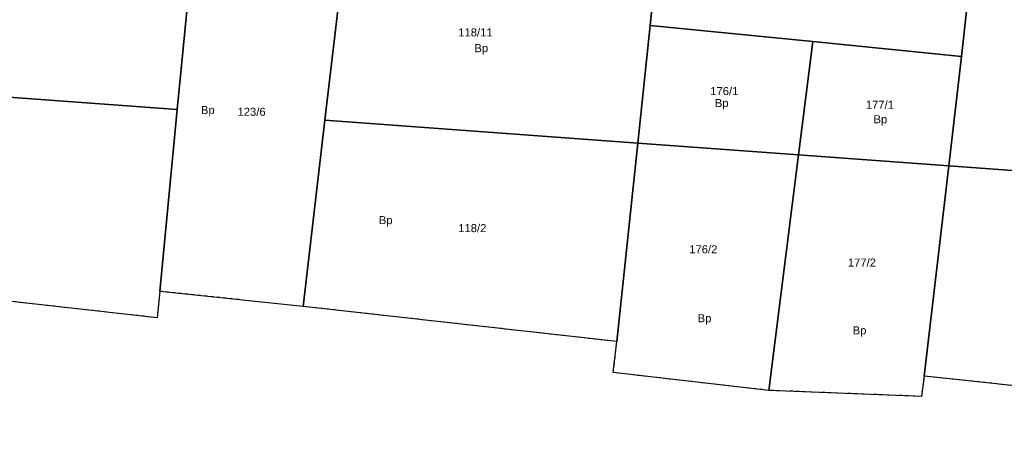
# Model space of a CAD drawing. Header units: metres. Extents: x 6603615 to 6604581, y 5739741 to 5740610.
# Tile 5 of 14: x 6603964 to 6604117, y 5739753 to 5739821. Entities that reach past the tile are written whole.
import ezdxf
from ezdxf.enums import TextEntityAlignment as Align

# ---------------------------------------------------------------- set-up
doc = ezdxf.new("R2010")
doc.units = ezdxf.units.M
doc.linetypes.add('PRZER1-1', pattern=[1, 0.5, -0.5])
doc.layers.add('_działki', color=3, linetype='Continuous', lineweight=40)
for name, color, linetype, lineweight, true_color in [('GESDZI', 7, 'Continuous', 18, 0x008000), ('GESDZI_O', 7, 'Continuous', 18, 0x008000), ('GESUZY', 7, 'Continuous', 18, 0x008000), ('GESUZY_O', 7, 'Continuous', 18, 0x008000)]:
    doc.layers.add(name, color=color, linetype=linetype, lineweight=lineweight, true_color=true_color)
doc.styles.add('Arial', font='arial.ttf')

# ---------------------------------------------------------------- blocks, each defined once
blk = doc.blocks.new('A$C8469fa7e')
at = {"layer": 'GESDZI', "color": 3, "linetype": 'Continuous', "lineweight": 30}
for points in [[(6603988.25, 5739806.65), (6603916.15, 5739811.92), (6603918.22, 5739833.21), (6603918.87, 5739840.43), (6603991.05, 5739835.63)], [(6604007.78, 5739776.06), (6603985.53, 5739778.39), (6603988.25, 5739806.65), (6603991.05, 5739835.63), (6604014.55, 5739834.06), (6604013.43, 5739824.3), (6604011.16, 5739804.97)], [(6604011.16, 5739804.97), (6604013.43, 5739824.3), (6604014.55, 5739834.06), (6604062.77, 5739830.84), (6604061.66, 5739819.7), (6604059.73, 5739801.43)], [(6604086.88, 5739817.18), (6604061.66, 5739819.7), (6604062.77, 5739830.84), (6604111.39, 5739827.61), (6604109.98, 5739814.88)], [(6604148.92, 5739794.91), (6604107.99, 5739797.9), (6604109.98, 5739814.88), (6604111.39, 5739827.61), (6604128.92, 5739826.44), (6604151.94, 5739824.9)], [(6604061.66, 5739819.7), (6604086.88, 5739817.18), (6604084.66, 5739799.61), (6604059.73, 5739801.43)], [(6604084.66, 5739799.61), (6604086.88, 5739817.18), (6604109.98, 5739814.88), (6604107.99, 5739797.9)], [(6603916.15, 5739811.92), (6603988.25, 5739806.65), (6603985.53, 5739778.39), (6603985.11, 5739774.29), (6603913.61, 5739782.31), (6603913.67, 5739786.07)], [(6604007.78, 5739776.06), (6604011.16, 5739804.97), (6604059.73, 5739801.43), (6604056.49, 5739770.59)], [(6604059.73, 5739801.43), (6604084.66, 5739799.61), (6604080.06, 5739763.01), (6604055.92, 5739765.77), (6604056.49, 5739770.59)], [(6604080.06, 5739763.01), (6604084.66, 5739799.61), (6604107.99, 5739797.9), (6604104.16, 5739765.22), (6604103.76, 5739762.08)], [(6604107.99, 5739797.9), (6604148.92, 5739794.91), (6604145.49, 5739760.84), (6604104.16, 5739765.22)]]:
    blk.add_lwpolyline(points, close=True, dxfattribs=at)
at = {"layer": 'GESUZY', "color": 3, "linetype": 'PRZER1-1', "lineweight": 30}
blk.add_lwpolyline([(6604198.35, 5739753.08), (6604157.55, 5739757.26), (6604145.49, 5739760.84), (6604104.16, 5739765.22), (6604103.76, 5739762.08), (6604080.06, 5739763.01), (6604055.92, 5739765.77), (6604056.49, 5739770.59), (6604007.78, 5739776.06), (6603985.53, 5739778.39), (6603985.11, 5739774.29), (6603913.61, 5739782.31)], dxfattribs=at)
at = {"layer": 'GESDZI_O', "color": 3, "linetype": 'Continuous', "lineweight": 30, "style": 'Arial'}
for s, p in [('118/11', (6604034.53, 5739817.99)), ('176/1', (6604073.16, 5739808.88)), ('177/1', (6604097.31, 5739806.76)), ('123/6', (6603999.78, 5739805.66)), ('118/2', (6604034.04, 5739787.59)), ('176/2', (6604069.9, 5739784.3)), ('177/2', (6604094.52, 5739782.24))]:
    blk.add_text(s, height=1.25, rotation=360, dxfattribs=at).set_placement(p, align=Align.CENTER)
at = {"layer": 'GESUZY_O', "color": 3, "linetype": 'Continuous', "lineweight": 30, "style": 'Arial'}
for p in [(6604035.43, 5739815.54), (6604072.75, 5739807.02), (6603992.98, 5739805.93), (6604097.39, 5739804.5), (6604020.6, 5739788.83), (6604070.09, 5739773.59), (6604094.15, 5739771.71)]:
    blk.add_text('Bp', height=1.25, rotation=360, dxfattribs=at).set_placement(p, align=Align.CENTER)

msp = doc.modelspace()

# ---------------------------------------------------------------- block references
at = {"layer": '_działki', "color": 1}
msp.add_blockref('A$C8469fa7e', (0, 0), dxfattribs=at)

doc.saveas('drawing.dxf')
